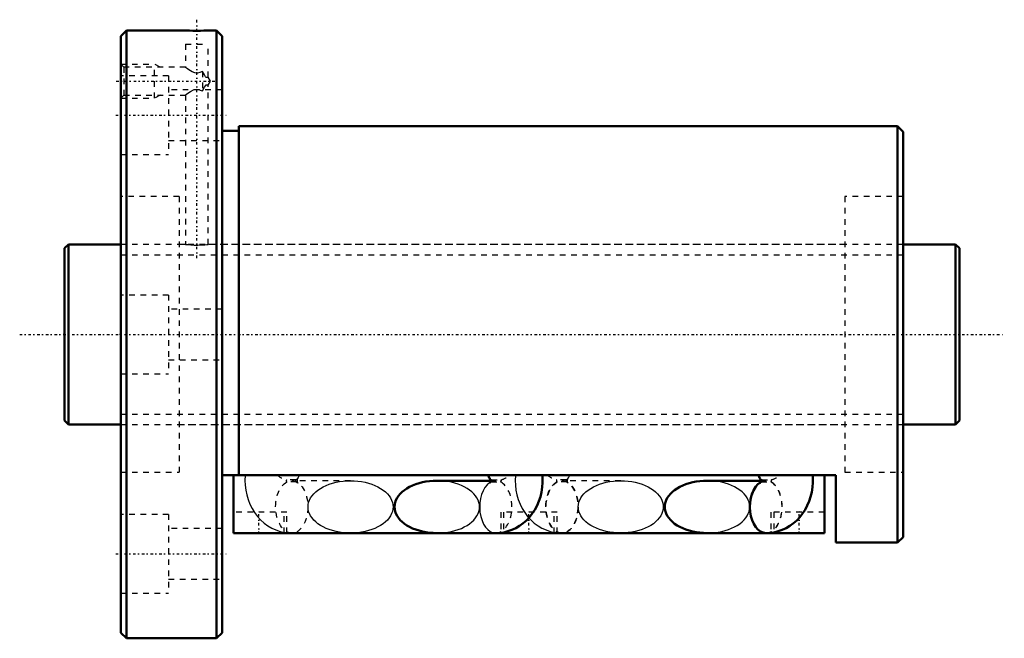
# Model space of a CAD drawing. Header units: millimetres. Extents: x -8 to 167, y -54 to 56.
import ezdxf

# ---------------------------------------------------------------- set-up
doc = ezdxf.new("R2010")
doc.units = ezdxf.units.MM
doc.linetypes.add('Center', pattern=[1.5, 0.45, -0.5, 0.05, -0.5])
doc.linetypes.add('Dashed', pattern=[2, 1, -1])
for name, color, linetype, lineweight in [('2d ConnectionPoints', 7, 'Continuous', 50), ('AM_0', 7, 'Continuous', 50), ('AM_4', 3, 'Continuous', 25), ('AM_5', 3, 'Continuous', 25), ('AM_7', 7, 'Center', 25), ('AM_9', 6, 'Dashed', 25)]:
    doc.layers.add(name, color=color, linetype=linetype, lineweight=lineweight)

# ---------------------------------------------------------------- blocks, each defined once
blk = doc.blocks.new('1_BNF_3216V_5RR_Nut_0_in_BNF3216V_5RRG1_159LC0_000_rev_4')
at = {"layer": 'AM_0'}
for p, q in [((11, 54), (10, 53)), ((10, 53), (10, -53)), ((21.5, 54), (11, 54)), ((11, 54), (11, -54)), ((27, 54), (25.48, 54)), ((27, 54), (27, -54)), ((28, 53), (27, 54)), ((28, 53), (28, -53)), ((148, 37), (31, 37)), ((31, 37), (31, -25)), ((149, 36), (148, 37)), ((148, 37), (148, -37)), ((31, 36.2), (28, 36.2)), ((149, 36), (149, -36)), ((137, -25), (28, -25)), ((30, -35.3), (30, -25)), ((75.63, -26), (66.18, -26)), ((123.63, -25.99), (114.18, -25.99)), ((135, -35.3), (135, -25)), ((137, -37), (137, -25)), ((135, -35.3), (30, -35.3)), ((114.18, -35.29), (124.43, -35.29)), ((148, -37), (149, -36)), ((137, -37), (148, -37)), ((10, -53), (11, -54)), ((11, -54), (27, -54)), ((27, -54), (28, -53))]:
    blk.add_line(p, q, dxfattribs=at)
for points in [[(25.5, 54), (25.45, 54), (25.19, 53.99), (24.73, 53.98), (24.14, 53.97), (23.48, 53.96), (22.82, 53.97), (22.24, 53.98), (21.79, 53.99), (21.54, 54), (21.5, 54)], [(66.18, -26), (65.52, -26.02), (64.87, -26.07), (64.22, -26.16), (63.6, -26.28), (62.99, -26.44), (62.4, -26.62), (61.85, -26.84), (61.32, -27.09), (60.84, -27.36), (60.39, -27.66), (59.99, -27.98), (59.64, -28.33), (59.33, -28.68), (59.08, -29.06), (58.88, -29.45), (58.74, -29.84), (58.66, -30.24), (58.63, -30.65), (58.66, -31.06), (58.74, -31.46), (58.88, -31.85), (59.08, -32.24), (59.33, -32.62), (59.64, -32.98), (59.99, -33.32), (60.39, -33.64), (60.84, -33.94), (61.32, -34.21), (61.85, -34.46), (62.4, -34.68), (62.99, -34.86), (63.6, -35.02), (64.22, -35.14), (64.87, -35.23), (65.52, -35.28), (66.18, -35.3)], [(75.55, -25.57), (75.55, -25.57), (75.56, -25.61), (75.59, -25.69), (75.62, -25.8), (75.63, -25.92), (75.63, -26.05), (75.62, -26.17), (75.6, -26.28), (75.57, -26.37), (75.55, -26.42), (75.55, -26.43)], [(76.62, -35.3), (77.27, -35.27), (78.03, -35.17), (78.77, -34.99), (79.49, -34.74), (80.19, -34.41), (80.85, -34.02), (81.48, -33.56), (82.07, -33.04), (82.62, -32.47), (83.11, -31.83), (83.56, -31.15), (83.95, -30.42), (84.28, -29.65), (84.54, -28.84), (84.74, -28.01), (84.87, -27.16), (84.93, -26.3), (84.92, -25.43), (84.89, -25)], [(114.18, -25.99), (113.52, -26.01), (112.87, -26.06), (112.22, -26.15), (111.6, -26.27), (110.99, -26.43), (110.4, -26.61), (109.85, -26.83), (109.32, -27.08), (108.84, -27.35), (108.39, -27.65), (107.99, -27.97), (107.64, -28.32), (107.33, -28.67), (107.08, -29.05), (106.88, -29.44), (106.74, -29.83), (106.66, -30.23), (106.63, -30.64), (106.66, -31.05), (106.74, -31.45), (106.88, -31.84), (107.08, -32.23), (107.33, -32.61), (107.64, -32.97), (107.99, -33.31), (108.39, -33.63), (108.84, -33.93), (109.32, -34.2), (109.85, -34.45), (110.4, -34.67), (110.99, -34.85), (111.6, -35.01), (112.22, -35.13), (112.87, -35.22), (113.52, -35.27), (114.18, -35.29)], [(123.55, -25.57), (123.55, -25.57), (123.56, -25.61), (123.59, -25.69), (123.62, -25.8), (123.63, -25.92), (123.63, -26.05), (123.62, -26.17), (123.6, -26.28), (123.57, -26.37), (123.55, -26.42), (123.55, -26.43)], [(124.62, -35.3), (125.27, -35.27), (126.03, -35.17), (126.77, -34.99), (127.49, -34.74), (128.19, -34.41), (128.85, -34.02), (129.48, -33.56), (130.07, -33.04), (130.62, -32.47), (131.11, -31.83), (131.56, -31.15), (131.95, -30.42), (132.28, -29.65), (132.54, -28.84), (132.74, -28.01), (132.87, -27.16), (132.93, -26.3), (132.92, -25.43), (132.89, -25)]]:
    blk.add_lwpolyline(points, dxfattribs=at)
for centre, major_axis, ratio, start_param, end_param in [((78.98, -22.44), (-3.39, -3.18), 0.471624, 5.980543, 6.25786), ((126.98, -22.44), (-3.39, -3.18), 0.471624, 5.980543, 6.25786), ((124.62, -30.65), (0, 4.65), 0.615661, 0.37202, 3.141475), ((124.62, -30.64), (0, -4.65), 0.615661, 3.512157, 4.713464)]:
    blk.add_ellipse(centre, major_axis=major_axis, ratio=ratio, start_param=start_param, end_param=end_param, dxfattribs=at)
at = {"layer": 'AM_4'}
blk.add_ellipse((76.62, -30.65), major_axis=(0, -4.65), ratio=0.615661, start_param=3.536529, end_param=6.283266, dxfattribs=at)
at = {"layer": 'AM_5', "linetype": 'Dashed'}
for p, q in [((10, 48), (16, 48)), ((16, 42), (16, 48)), ((17, 47.46), (16, 48)), ((10, 42), (16, 42)), ((17, 42.54), (16, 42))]:
    blk.add_line(p, q, dxfattribs=at)
at = {"layer": 'AM_7'}
for p, q in [((23.5, 13.57), (23.5, 55.92)), ((9.2, 45), (26.72, 45)), ((9.1, 38.97), (28.9, 38.97)), ((34.5, -35.48), (34.5, -31.41)), ((82.5, -35.48), (82.5, -31.41)), ((130.5, -35.48), (130.5, -31.41)), ((9.1, -38.97), (28.9, -38.97))]:
    blk.add_line(p, q, dxfattribs=at)
at = {"layer": 'AM_9'}
for p, q in [((21.5, 54), (21.5, 53.89)), ((25.5, 53.89), (21.5, 53.89)), ((25.5, 53.89), (25.5, 54)), ((21.5, 51.59), (25.5, 51.59)), ((21.5, 51.59), (21.5, 47.44)), ((25.5, 45.72), (25.5, 51.59)), ((10.54, 47.46), (10, 48)), ((21.52, 47.46), (10.54, 47.46)), ((10.54, 47.46), (10.54, 42.54)), ((18.5, 45.97), (10, 45.97)), ((18.5, 45.97), (18.5, 31.97)), ((24.5, 46.74), (24.5, 43.26)), ((25.92, 45), (25.5, 45.73)), ((25.5, 44.27), (25.92, 45)), ((25.5, 16), (25.5, 44.28)), ((10, 42), (10.54, 42.54)), ((10.54, 42.54), (21.52, 42.54)), ((28, 43.47), (18.5, 43.47)), ((21.5, 42.56), (21.5, 16)), ((18.5, 34.47), (28, 34.47)), ((10, 31.97), (18.5, 31.97)), ((20.35, 24.5), (10, 24.5)), ((20.35, 24.5), (20.35, -24.5)), ((138.65, 24.5), (138.65, -24.5)), ((149, 24.5), (138.65, 24.5)), ((21.5, 16), (20.35, 16)), ((138.65, 16), (25.47, 16)), ((18.5, 7), (10, 7)), ((18.5, 7), (18.5, -7)), ((28, 4.5), (18.5, 4.5)), ((18.5, -4.5), (28, -4.5)), ((10, -7), (18.5, -7)), ((20.35, -16), (138.65, -16)), ((10, -24.5), (20.35, -24.5)), ((41.11, -25.85), (39.45, -25.85)), ((41.21, -26.2), (39.55, -26.2)), ((50.82, -26), (40.38, -26)), ((75.59, -25.62), (75.57, -25.61)), ((76.62, -26), (75.63, -26)), ((75.79, -26.2), (77.45, -26.2)), ((75.89, -25.85), (77.55, -25.85)), ((89.11, -25.85), (87.45, -25.85)), ((89.21, -26.2), (87.55, -26.2)), ((98.82, -25.99), (88.38, -25.99)), ((123.59, -25.62), (123.57, -25.61)), ((124.62, -25.99), (123.63, -25.99)), ((123.79, -26.2), (125.45, -26.2)), ((123.89, -25.85), (125.55, -25.85)), ((138.65, -24.5), (149, -24.5)), ((18.5, -31.97), (10, -31.97)), ((18.5, -31.97), (18.5, -45.97)), ((39.5, -31.6), (30, -31.6)), ((39, -35.3), (39, -31.6)), ((39.5, -35.3), (39.5, -31.6)), ((87.5, -31.6), (77.5, -31.6)), ((77.5, -31.6), (77.5, -35.3)), ((78, -31.6), (78, -35.3)), ((87, -35.3), (87, -31.6)), ((87.5, -35.3), (87.5, -31.6)), ((135, -31.6), (125.5, -31.6)), ((125.5, -31.6), (125.5, -35.3)), ((126, -31.6), (126, -35.3)), ((28, -34.47), (18.5, -34.47)), ((88.38, -35.29), (98.82, -35.29)), ((124.43, -35.29), (124.62, -35.29)), ((18.5, -43.47), (28, -43.47)), ((10, -45.97), (18.5, -45.97))]:
    blk.add_line(p, q, dxfattribs=at)
for points in [[(24.5, 46.74), (24.03, 46.53), (23.61, 46.43), (23.17, 46.47), (22.68, 46.65), (22.08, 47.01), (21.85, 47.19), (21.66, 47.33), (21.52, 47.45), (21.5, 47.46)], [(25.5, 45.73), (25.5, 45.73), (25.41, 45.65), (25.3, 45.63), (25.19, 45.67), (25.08, 45.78), (24.86, 46.11), (24.5, 46.74)], [(24.5, 43.26), (24.87, 43.91), (25.05, 44.18), (25.18, 44.32), (25.29, 44.37), (25.41, 44.35), (25.48, 44.29), (25.5, 44.27)], [(21.5, 42.54), (21.52, 42.56), (21.67, 42.67), (21.94, 42.88), (22.39, 43.19), (22.95, 43.47), (23.37, 43.56), (23.8, 43.54), (24.28, 43.37), (24.5, 43.26)], [(21.5, 16), (21.61, 15.99), (21.93, 15.95), (22.43, 15.91), (23.05, 15.88), (23.72, 15.88), (24.36, 15.9), (24.91, 15.94), (25.3, 15.98), (25.49, 16), (25.5, 16)], [(32.11, -25), (32.11, -25.08), (32.07, -25.94), (32.1, -26.81), (32.2, -27.67), (32.37, -28.52), (32.62, -29.36), (32.93, -30.16), (33.32, -30.93), (33.77, -31.66), (34.28, -32.34), (34.84, -32.96), (35.46, -33.51), (36.12, -34), (36.82, -34.41), (37.54, -34.75), (38.29, -35), (39, -35.17)], [(41.15, -26.18), (41.15, -26.19), (41.34, -26.31), (41.43, -26.39), (41.45, -26.43)], [(41.45, -26.43), (41.45, -26.43), (41.44, -26.39), (41.41, -26.31), (41.38, -26.2), (41.37, -26.08), (41.37, -25.95), (41.38, -25.83), (41.4, -25.72), (41.43, -25.63), (41.45, -25.58)], [(41.45, -25.57), (41.44, -25.59), (41.41, -25.62)], [(50.82, -35.3), (50.16, -35.28), (49.51, -35.23), (48.87, -35.14), (48.24, -35.02), (47.63, -34.86), (47.04, -34.68), (46.49, -34.46), (45.97, -34.21), (45.48, -33.94), (45.03, -33.64), (44.63, -33.32), (44.28, -32.98), (43.98, -32.62), (43.72, -32.24), (43.52, -31.85), (43.38, -31.46), (43.3, -31.06), (43.27, -30.65), (43.3, -30.24), (43.38, -29.84), (43.52, -29.45), (43.72, -29.06), (43.98, -28.68), (44.28, -28.33), (44.63, -27.98), (45.03, -27.66), (45.48, -27.36), (45.97, -27.09), (46.49, -26.84), (47.04, -26.62), (47.63, -26.44), (48.24, -26.28), (48.87, -26.16), (49.51, -26.07), (50.16, -26.02), (50.82, -26)], [(50.82, -26), (51.48, -26.02), (52.13, -26.07), (52.78, -26.16), (53.4, -26.28), (54.01, -26.44), (54.6, -26.62), (55.15, -26.84), (55.68, -27.09), (56.16, -27.36), (56.61, -27.66), (57.01, -27.98), (57.36, -28.33), (57.67, -28.68), (57.92, -29.06), (58.12, -29.45), (58.26, -29.84), (58.34, -30.24), (58.37, -30.65), (58.34, -31.06), (58.26, -31.46), (58.12, -31.85), (57.92, -32.24), (57.67, -32.62), (57.36, -32.98), (57.01, -33.32), (56.61, -33.64), (56.16, -33.94), (55.68, -34.21), (55.15, -34.46), (54.6, -34.68), (54.01, -34.86), (53.4, -35.02), (52.78, -35.14), (52.13, -35.23), (51.48, -35.28), (50.82, -35.3)], [(66.18, -35.3), (66.84, -35.28), (67.49, -35.23), (68.13, -35.14), (68.76, -35.02), (69.37, -34.86), (69.96, -34.68), (70.51, -34.46), (71.03, -34.21), (71.52, -33.94), (71.97, -33.64), (72.37, -33.32), (72.72, -32.98), (73.02, -32.62), (73.28, -32.24), (73.48, -31.85), (73.62, -31.46), (73.7, -31.06), (73.73, -30.65), (73.7, -30.24), (73.62, -29.84), (73.48, -29.45), (73.28, -29.06), (73.02, -28.68), (72.72, -28.33), (72.37, -27.98), (71.97, -27.66), (71.52, -27.36), (71.03, -27.09), (70.51, -26.84), (69.96, -26.62), (69.37, -26.44), (68.76, -26.28), (68.13, -26.16), (67.49, -26.07), (66.84, -26.02), (66.18, -26)], [(75.55, -26.43), (75.56, -26.41), (75.61, -26.35), (75.75, -26.24), (75.85, -26.19)], [(80.11, -25), (80.11, -25.08), (80.07, -25.94), (80.1, -26.81), (80.2, -27.67), (80.37, -28.52), (80.62, -29.36), (80.93, -30.16), (81.32, -30.93), (81.77, -31.66), (82.28, -32.34), (82.49, -32.59)], [(89.15, -26.18), (89.15, -26.19), (89.29, -26.27)], [(89.37, -25.99), (89.37, -25.95), (89.38, -25.83), (89.4, -25.72), (89.42, -25.65)], [(89.43, -26.37), (89.41, -26.31), (89.38, -26.2), (89.37, -26.08), (89.37, -25.99)], [(89.45, -25.57), (89.44, -25.59), (89.41, -25.62)], [(89.42, -25.65), (89.43, -25.63), (89.45, -25.58)], [(98.82, -35.29), (98.16, -35.27), (97.51, -35.22), (96.87, -35.13), (96.24, -35.01), (95.63, -34.85), (95.04, -34.67), (94.49, -34.45), (93.97, -34.2), (93.48, -33.93), (93.03, -33.63), (92.63, -33.31), (92.28, -32.97), (91.98, -32.61), (91.72, -32.23), (91.52, -31.84), (91.38, -31.45), (91.3, -31.05), (91.27, -30.64), (91.3, -30.23), (91.38, -29.83), (91.52, -29.44), (91.72, -29.05), (91.98, -28.67), (92.28, -28.32), (92.63, -27.97), (93.03, -27.65), (93.48, -27.35), (93.97, -27.08), (94.49, -26.83), (95.04, -26.61), (95.63, -26.43), (96.24, -26.27), (96.87, -26.15), (97.51, -26.06), (98.16, -26.01), (98.82, -25.99)], [(98.82, -25.99), (99.48, -26.01), (100.13, -26.06), (100.78, -26.15), (101.4, -26.27), (102.01, -26.43), (102.6, -26.61), (103.15, -26.83), (103.68, -27.08), (104.16, -27.35), (104.61, -27.65), (105.01, -27.97), (105.36, -28.32), (105.67, -28.67), (105.92, -29.05), (106.12, -29.44), (106.26, -29.83), (106.34, -30.23), (106.37, -30.64)], [(121.73, -30.64), (121.7, -30.23), (121.62, -29.83), (121.48, -29.44), (121.28, -29.05), (121.02, -28.67), (120.72, -28.32), (120.37, -27.97), (119.97, -27.65), (119.52, -27.35), (119.03, -27.08), (118.51, -26.83), (117.96, -26.61), (117.37, -26.43), (116.76, -26.27), (116.13, -26.15), (115.49, -26.06), (114.84, -26.01), (114.18, -25.99)], [(123.55, -26.43), (123.56, -26.41), (123.61, -26.35), (123.75, -26.24), (123.85, -26.19)], [(89.29, -26.27), (89.34, -26.31), (89.43, -26.39), (89.45, -26.43)], [(89.45, -26.43), (89.45, -26.43), (89.44, -26.39), (89.43, -26.37)], [(106.37, -30.64), (106.34, -31.05), (106.26, -31.45), (106.12, -31.84), (105.92, -32.23), (105.67, -32.61), (105.36, -32.97), (105.01, -33.31), (104.61, -33.63), (104.16, -33.93), (103.68, -34.2), (103.15, -34.45), (102.6, -34.67), (102.01, -34.85), (101.4, -35.01), (100.78, -35.13), (100.13, -35.22), (99.48, -35.27), (98.82, -35.29)], [(114.18, -35.29), (114.84, -35.27), (115.49, -35.22), (116.13, -35.13), (116.76, -35.01), (117.37, -34.85), (117.96, -34.67), (118.51, -34.45), (119.03, -34.2), (119.52, -33.93), (119.97, -33.63), (120.37, -33.31), (120.72, -32.97), (121.02, -32.61), (121.28, -32.23), (121.48, -31.84), (121.62, -31.45), (121.7, -31.05), (121.73, -30.64)], [(82.49, -32.59), (82.84, -32.96), (83.46, -33.51), (84.12, -34), (84.82, -34.41), (85.54, -34.75), (86.29, -35), (87, -35.17)], [(39, -35.17), (39.05, -35.18), (39.48, -35.25)], [(39.48, -35.25), (39.82, -35.28), (40.38, -35.3)], [(87, -35.17), (87.05, -35.18), (87.82, -35.28), (88.38, -35.3)]]:
    blk.add_lwpolyline(points, dxfattribs=at)
for centre in [(40.38, -30.65), (88.38, -30.64)]:
    blk.add_ellipse(centre, major_axis=(0, -4.65), ratio=0.615661, dxfattribs=at)
for centre, major_axis, ratio, start_param, end_param in [((38.02, -22.44), (-3.39, 3.18), 0.471624, 1.908137, 2.38183), ((39.55, -26), (0, 0.2), 0.788011, 0.698132, 3.141593), ((41.21, -26), (0, 0.2), 0.788011, 0.698132, 3.141593), ((38.02, -22.44), (-3.39, 3.18), 0.471624, 2.970542, 3.444235), ((76.62, -30.65), (0, -4.65), 0.615661, 0.000081, 3.536529), ((78.98, -22.44), (-3.39, -3.18), 0.471624, 6.25786, 6.454236), ((75.79, -26), (0, -0.2), 0.788011, 0, 2.443461), ((77.45, -26), (0, -0.2), 0.788011, 0, 2.443461), ((78.98, -22.44), (-3.39, -3.18), 0.471624, 0.759762, 1.233456), ((88.38, -30.65), (0, -4.65), 0.615661, 3.435948, 9.130422), ((86.02, -22.44), (-3.39, 3.18), 0.471624, 1.908137, 2.38183), ((87.55, -26), (0, 0.2), 0.788011, 0.698132, 3.141593), ((89.21, -26), (0, 0.2), 0.788011, 0.698132, 3.141593), ((86.02, -22.44), (-3.39, 3.18), 0.471624, 2.970542, 3.444235), ((124.62, -30.64), (0, -4.65), 0.615661, 4.713464, 9.795343), ((126.98, -22.44), (-3.39, -3.18), 0.471624, 6.25786, 6.454236), ((124.62, -30.65), (0, 4.65), 0.615661, 0.294356, 0.37202), ((123.79, -26), (0, -0.2), 0.788011, 0, 2.443461), ((124.62, -30.65), (0, 4.65), 0.615661, 3.141475, 5.98883), ((125.45, -26), (0, -0.2), 0.788011, 0, 2.443461), ((126.98, -22.44), (-3.39, -3.18), 0.471624, 0.759762, 1.233456)]:
    blk.add_ellipse(centre, major_axis=major_axis, ratio=ratio, start_param=start_param, end_param=end_param, dxfattribs=at)
blk = doc.blocks.new('2_BNF_3216V_5RR000_Shaft_0_in_BNF3216V_5RRG1_159LC0_000_rev_4')
at = {"layer": 'AM_0'}
for p, q in [((0.7, 16), (0, 15.3)), ((0.7, 16), (0.7, -16)), ((10, 16), (0.7, 16)), ((158.3, 16), (149, 16)), ((159, 15.3), (158.3, 16)), ((158.3, 16), (158.3, -16)), ((0, 15.3), (0, -15.3)), ((159, 15.3), (159, -15.3)), ((0, -15.3), (0.7, -16)), ((158.3, -16), (159, -15.3)), ((0.7, -16), (10, -16)), ((149, -16), (158.3, -16))]:
    blk.add_line(p, q, dxfattribs=at)
at = {"layer": 'AM_5', "linetype": 'Dashed'}
for p, q in [((10, 14.1595), (149, 14.1595)), ((10, -14.1595), (149, -14.1595))]:
    blk.add_line(p, q, dxfattribs=at)
at = {"layer": 'AM_7'}
blk.add_line((-7.95, 0), (166.95, 0), dxfattribs=at)
at = {"layer": 'AM_9'}
for p, q in [((149, 16), (10, 16)), ((10, -16), (149, -16))]:
    blk.add_line(p, q, dxfattribs=at)

msp = doc.modelspace()

# ---------------------------------------------------------------- linework, layer by layer
at = {"layer": '2d ConnectionPoints'}
for p in [(0, 0), (10, 0)]:
    msp.add_point(p, dxfattribs=at)

# ---------------------------------------------------------------- block references
for name in ['1_BNF_3216V_5RR_Nut_0_in_BNF3216V_5RRG1_159LC0_000_rev_4', '2_BNF_3216V_5RR000_Shaft_0_in_BNF3216V_5RRG1_159LC0_000_rev_4']:
    msp.add_blockref(name, (0, 0))

doc.saveas('drawing.dxf')
